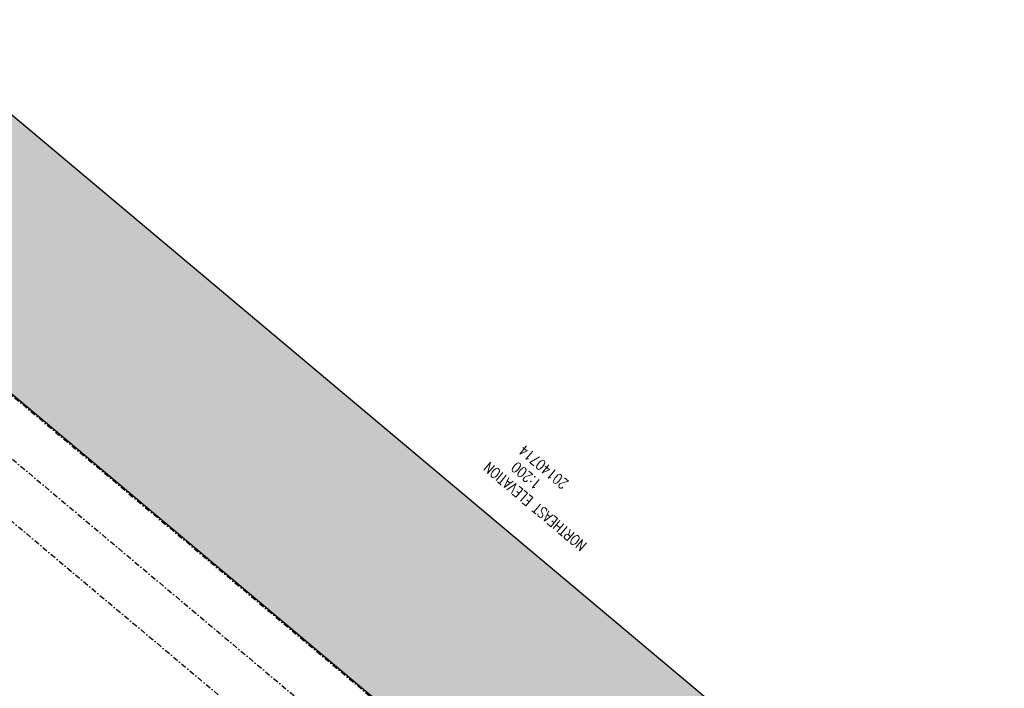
# Model space of a CAD drawing. Header units: millimetres. Extents: x 834092093 to 834533152, y 817697553 to 818073953.
# Tile 17 of 19: x 834234689 to 834327111, y 818011239 to 818073953. Entities that reach past the tile are written whole.
import ezdxf

# ---------------------------------------------------------------- set-up
doc = ezdxf.new("R2010")
doc.units = ezdxf.units.MM
doc.header["$LTSCALE"] = 1000
doc.header["$MEASUREMENT"] = 0
doc.linetypes.add('DASHDOT', pattern=[1, 0.5, -0.25, 0, -0.25])
for name, color, linetype in [('VPA023_Grid-H', 7, 'DASHDOT'), ('VPA060_Hatch', 253, 'Continuous'), ('VPA802_Contour', 7, 'Continuous')]:
    doc.layers.add(name, color=color, linetype=linetype)
doc.layers.add('VPA040_Text', color=1, linetype='Continuous', lineweight=9)
doc.styles.add('ROMANS', font='romans.shx', dxfattribs={"width": 0.8})

msp = doc.modelspace()

# ---------------------------------------------------------------- hatches: boundary and pattern name
at = {"layer": 'VPA060_Hatch', "ltscale": 500}
h = msp.add_hatch(dxfattribs=at)
h.set_pattern_fill('EARTH', color=256, scale=2000, angle=45, style=0)
h.set_pattern_definition([(95, (834290812.4, 817871655.84), (-541.6752, 454.5195), [500, -500]), (95, (834290625.6, 817871639.5), (-541.6752, 454.5195), [500, -500]), (95, (834290438.8, 817871623.16), (-541.6752, 454.5195), [500, -500]), (185, (834290371.1, 817871679.97), (-454.5195, -541.6752), [500, -500]), (185, (834290354.76, 817871866.76), (-454.5195, -541.6752), [500, -500]), (185, (834290338.4, 817872053.54), (-454.5195, -541.6752), [500, -500])])
h.paths.add_polyline_path([(834301815, 817885919), (834301815, 817885919), (834288879, 817870503), (834288879, 817870503), (834243604, 817816624), (834120302, 817920087), (834225735, 818045738), (834349037, 817942275)], flags=16)
h.paths.add_polyline_path([(834092093, 817917584), (834223302, 818073953), (834377285, 817944746), (834246076, 817788377)])

# ---------------------------------------------------------------- linework, layer by layer
at = {"layer": 'VPA023_Grid-H'}
for points in [[(834120481, 817920068), (834225786, 818045565), (834348897, 817942262), (834243592, 817816765)], [(834126891, 817920628), (834226346, 818039155), (834342486, 817941702), (834243031, 817823175)], [(834133231, 817921183), (834226901, 818032815), (834336147, 817941147), (834242476, 817829515)]]:
    msp.add_lwpolyline(points, close=True, dxfattribs=at)
at = {"layer": 'VPA802_Contour', "color": 3}
msp.add_lwpolyline([(834092093, 817917584), (834223302, 818073953), (834377285, 817944746), (834246076, 817788377)], close=True, dxfattribs=at)
msp.add_lwpolyline([(834301815, 817885919), (834301815, 817885919), (834288879, 817870503), (834288879, 817870503), (834243604, 817816624), (834120302, 817920087), (834225735, 818045738), (834349037, 817942275), (834301815, 817885919)], dxfattribs=at)

# ---------------------------------------------------------------- texts
at = {"layer": 'VPA040_Text', "insert": (834291491, 818020556), "char_height": 1000, "width": 21146.93, "attachment_point": 1, "rotation": 139.94179, "style": 'ROMANS'}
msp.add_mtext('{\\W7.88979; }NORTHEAST ELEVATION \\P{\\W9.0306;  }1:200\\P{\\W7.6211;  }20140714', dxfattribs=at)

doc.saveas('drawing.dxf')
